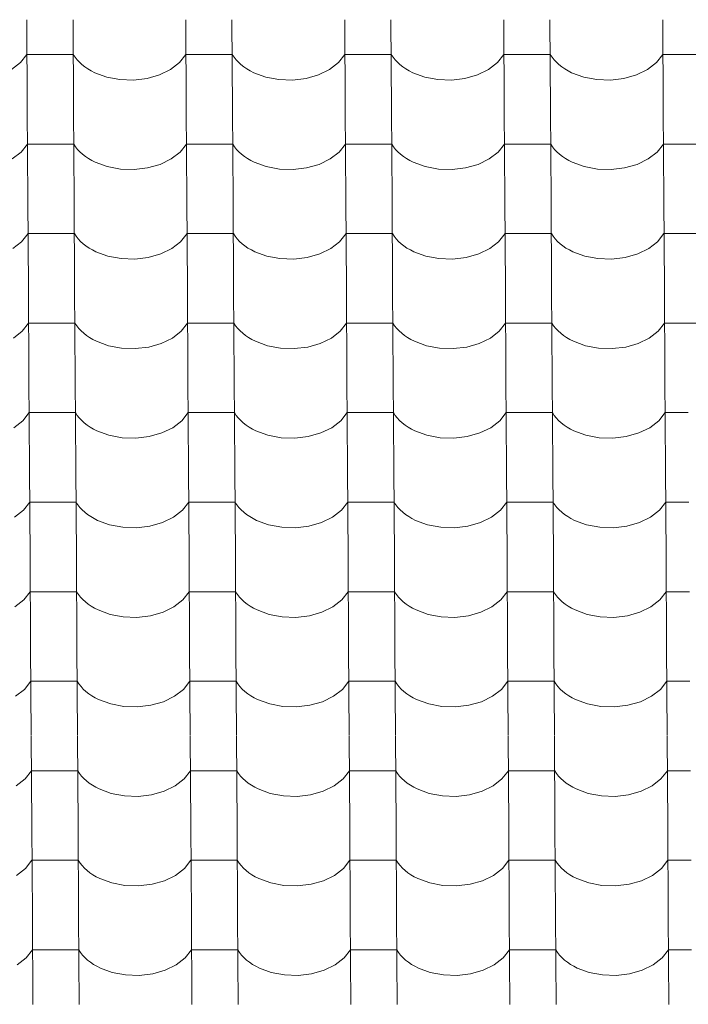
# Model space of a CAD drawing. Header units: millimetres. Extents: x -29001 to 109416, y -1251 to 13451.
# Tile 60 of 163: x -14565 to -13871, y 8009 to 9032. Entities that reach past the tile are written whole.
import ezdxf

# ---------------------------------------------------------------- set-up
doc = ezdxf.new("R2010")
doc.units = ezdxf.units.MM
doc.header["$MEASUREMENT"] = 0
doc.layers.add('POHLED JIŽNÍ_1_Konstrukce - nosné', color=7, linetype='Continuous')
doc.layers.add('POHLED JIŽNÍ_1_Nové_Výplně - Povrchové', color=7, linetype='Continuous')

# ---------------------------------------------------------------- blocks, each defined once
blk = doc.blocks.new('*X1', base_point=(-31394.7, -25864.9))
at = {"layer": 'POHLED JIŽNÍ_1_Nové_Výplně - Povrchové', "color": 21, "linetype": 'Continuous', "lineweight": 20, "true_color": 0xffaaaa}
for p, q in [((-14557.7, 9032.1), (-14557.2, 8939.4)), ((-14509.7, 9032.1), (-14509.1, 8939.4)), ((-14392.7, 9032.1), (-14392.2, 8939.4)), ((-14344.7, 9032.1), (-14344.1, 8939.4)), ((-14227.7, 9032.1), (-14227.2, 8939.4)), ((-14179.7, 9032.1), (-14179.1, 8939.4)), ((-14062.7, 9032.1), (-14062.2, 8939.4)), ((-14014.7, 9032.1), (-14014.1, 8939.4)), ((-13897.7, 9032.1), (-13897.2, 8939.4)), ((-14564.1, 8987.6), (-14557.5, 8995.9)), ((-14533.5, 8995.9), (-14557.5, 8995.9)), ((-14509.5, 8995.9), (-14533.5, 8995.9)), ((-14509.5, 8995.9), (-14507.6, 8993.2)), ((-14507.6, 8993.2), (-14505.5, 8990.5)), ((-14505.5, 8990.5), (-14503.1, 8987.9)), ((-14399.1, 8987.6), (-14392.5, 8995.9)), ((-14368.5, 8995.9), (-14392.5, 8995.9)), ((-14344.5, 8995.9), (-14368.5, 8995.9)), ((-14344.5, 8995.9), (-14342.6, 8993.2)), ((-14342.6, 8993.2), (-14340.5, 8990.5)), ((-14340.5, 8990.5), (-14338.1, 8987.9)), ((-14234.1, 8987.6), (-14227.5, 8995.9)), ((-14203.5, 8995.9), (-14227.5, 8995.9)), ((-14179.5, 8995.9), (-14203.5, 8995.9)), ((-14179.5, 8995.9), (-14177.6, 8993.2)), ((-14177.6, 8993.2), (-14175.5, 8990.5)), ((-14175.5, 8990.5), (-14173.1, 8987.9)), ((-14069.1, 8987.6), (-14062.5, 8995.9)), ((-14038.5, 8995.9), (-14062.5, 8995.9)), ((-14014.5, 8995.9), (-14038.5, 8995.9)), ((-14014.5, 8995.9), (-14012.6, 8993.2)), ((-14012.6, 8993.2), (-14010.5, 8990.5)), ((-14010.5, 8990.5), (-14008.1, 8987.9)), ((-13904.1, 8987.6), (-13897.5, 8995.9)), ((-13873.5, 8995.9), (-13897.5, 8995.9)), ((-13849.5, 8995.9), (-13873.5, 8995.9)), ((-14573.4, 8980.4), (-14564.1, 8987.6)), ((-14503.1, 8987.9), (-14500.4, 8985.4)), ((-14500.4, 8985.4), (-14497.4, 8983.1)), ((-14497.4, 8983.1), (-14494.2, 8980.9)), ((-14494.2, 8980.9), (-14490.8, 8978.9)), ((-14419.8, 8974.8), (-14408.4, 8980.4)), ((-14408.4, 8980.4), (-14399.1, 8987.6)), ((-14338.1, 8987.9), (-14335.4, 8985.4)), ((-14335.4, 8985.4), (-14332.4, 8983.1)), ((-14332.4, 8983.1), (-14329.2, 8980.9)), ((-14329.2, 8980.9), (-14325.8, 8978.9)), ((-14254.8, 8974.8), (-14243.4, 8980.4)), ((-14243.4, 8980.4), (-14234.1, 8987.6)), ((-14173.1, 8987.9), (-14170.4, 8985.4)), ((-14170.4, 8985.4), (-14167.4, 8983.1)), ((-14167.4, 8983.1), (-14164.2, 8980.9)), ((-14164.2, 8980.9), (-14160.8, 8978.9)), ((-14089.8, 8974.8), (-14078.4, 8980.4)), ((-14078.4, 8980.4), (-14069.1, 8987.6)), ((-14008.1, 8987.9), (-14005.4, 8985.4)), ((-14005.4, 8985.4), (-14002.4, 8983.1)), ((-14002.4, 8983.1), (-13999.2, 8980.9)), ((-13999.2, 8980.9), (-13995.8, 8978.9)), ((-13924.8, 8974.8), (-13913.4, 8980.4)), ((-13913.4, 8980.4), (-13904.1, 8987.6)), ((-14490.8, 8978.9), (-14487.2, 8977)), ((-14487.2, 8977), (-14474.7, 8972.5)), ((-14474.7, 8972.5), (-14461, 8969.9)), ((-14461, 8969.9), (-14446.8, 8969.4)), ((-14446.8, 8969.4), (-14432.9, 8971.1)), ((-14432.9, 8971.1), (-14419.8, 8974.8)), ((-14325.8, 8978.9), (-14322.2, 8977)), ((-14322.2, 8977), (-14309.7, 8972.5)), ((-14309.7, 8972.5), (-14296, 8969.9)), ((-14296, 8969.9), (-14281.8, 8969.4)), ((-14281.8, 8969.4), (-14267.9, 8971.1)), ((-14267.9, 8971.1), (-14254.8, 8974.8)), ((-14160.8, 8978.9), (-14157.2, 8977)), ((-14157.2, 8977), (-14144.7, 8972.5)), ((-14144.7, 8972.5), (-14131, 8969.9)), ((-14131, 8969.9), (-14116.8, 8969.4)), ((-14116.8, 8969.4), (-14102.9, 8971.1)), ((-14102.9, 8971.1), (-14089.8, 8974.8)), ((-13995.8, 8978.9), (-13992.2, 8977)), ((-13992.2, 8977), (-13979.7, 8972.5)), ((-13979.7, 8972.5), (-13966, 8969.9)), ((-13966, 8969.9), (-13951.8, 8969.4)), ((-13951.8, 8969.4), (-13937.9, 8971.1)), ((-13937.9, 8971.1), (-13924.8, 8974.8)), ((-14557.1, 8939.1), (-14556.6, 8846.4)), ((-14509.1, 8939.1), (-14508.5, 8846.4)), ((-14392.2, 8939.1), (-14391.6, 8846.4)), ((-14344.1, 8939.1), (-14343.5, 8846.4)), ((-14227.2, 8939.1), (-14226.6, 8846.4)), ((-14179.1, 8939.1), (-14178.5, 8846.4)), ((-14062.2, 8939.1), (-14061.6, 8846.4)), ((-14014.1, 8939.1), (-14013.5, 8846.4)), ((-13897.2, 8939.1), (-13896.6, 8846.4)), ((-14563.5, 8894.5), (-14556.9, 8902.9)), ((-14532.9, 8902.9), (-14556.9, 8902.9)), ((-14508.9, 8902.9), (-14532.9, 8902.9)), ((-14508.9, 8902.9), (-14507, 8900.1)), ((-14507, 8900.1), (-14504.9, 8897.4)), ((-14398.5, 8894.5), (-14391.9, 8902.9)), ((-14367.9, 8902.9), (-14391.9, 8902.9)), ((-14343.9, 8902.9), (-14367.9, 8902.9)), ((-14343.9, 8902.9), (-14342, 8900.1)), ((-14342, 8900.1), (-14339.9, 8897.4)), ((-14233.5, 8894.5), (-14226.9, 8902.9)), ((-14202.9, 8902.9), (-14226.9, 8902.9)), ((-14178.9, 8902.9), (-14202.9, 8902.9)), ((-14178.9, 8902.9), (-14177.1, 8900.1)), ((-14177.1, 8900.1), (-14174.9, 8897.4)), ((-14068.5, 8894.5), (-14061.9, 8902.9)), ((-14037.9, 8902.9), (-14061.9, 8902.9)), ((-14013.9, 8902.9), (-14037.9, 8902.9)), ((-14013.9, 8902.9), (-14012.1, 8900.1)), ((-14012.1, 8900.1), (-14009.9, 8897.4)), ((-13903.5, 8894.5), (-13896.9, 8902.9)), ((-13872.9, 8902.9), (-13896.9, 8902.9)), ((-13848.9, 8902.9), (-13872.9, 8902.9)), ((-14572.8, 8887.4), (-14563.5, 8894.5)), ((-14504.9, 8897.4), (-14502.5, 8894.9)), ((-14502.5, 8894.9), (-14499.8, 8892.4)), ((-14499.8, 8892.4), (-14496.8, 8890.1)), ((-14496.8, 8890.1), (-14493.6, 8887.9)), ((-14493.6, 8887.9), (-14490.2, 8885.9)), ((-14407.8, 8887.4), (-14398.5, 8894.5)), ((-14339.9, 8897.4), (-14337.5, 8894.9)), ((-14337.5, 8894.9), (-14334.8, 8892.4)), ((-14334.8, 8892.4), (-14331.8, 8890.1)), ((-14331.8, 8890.1), (-14328.6, 8887.9)), ((-14328.6, 8887.9), (-14325.2, 8885.9)), ((-14242.8, 8887.4), (-14233.5, 8894.5)), ((-14174.9, 8897.4), (-14172.5, 8894.9)), ((-14172.5, 8894.9), (-14169.8, 8892.4)), ((-14169.8, 8892.4), (-14166.8, 8890.1)), ((-14166.8, 8890.1), (-14163.6, 8887.9)), ((-14163.6, 8887.9), (-14160.2, 8885.9)), ((-14077.8, 8887.4), (-14068.5, 8894.5)), ((-14009.9, 8897.4), (-14007.5, 8894.9)), ((-14007.5, 8894.9), (-14004.8, 8892.4)), ((-14004.8, 8892.4), (-14001.8, 8890.1)), ((-14001.8, 8890.1), (-13998.6, 8887.9)), ((-13998.6, 8887.9), (-13995.2, 8885.9)), ((-13912.8, 8887.4), (-13903.5, 8894.5)), ((-14490.2, 8885.9), (-14486.6, 8884)), ((-14486.6, 8884), (-14474.1, 8879.5)), ((-14474.1, 8879.5), (-14460.4, 8876.9)), ((-14446.2, 8876.4), (-14432.3, 8878.1)), ((-14432.3, 8878.1), (-14419.2, 8881.8)), ((-14419.2, 8881.8), (-14407.8, 8887.4)), ((-14325.2, 8885.9), (-14321.6, 8884)), ((-14321.6, 8884), (-14309.1, 8879.5)), ((-14309.1, 8879.5), (-14295.4, 8876.9)), ((-14281.3, 8876.4), (-14267.3, 8878.1)), ((-14267.3, 8878.1), (-14254.2, 8881.8)), ((-14254.2, 8881.8), (-14242.8, 8887.4)), ((-14160.2, 8885.9), (-14156.6, 8884)), ((-14156.6, 8884), (-14144.1, 8879.5)), ((-14144.1, 8879.5), (-14130.4, 8876.9)), ((-14116.3, 8876.4), (-14102.3, 8878.1)), ((-14102.3, 8878.1), (-14089.3, 8881.8)), ((-14089.3, 8881.8), (-14077.8, 8887.4)), ((-13995.2, 8885.9), (-13991.6, 8884)), ((-13991.6, 8884), (-13979.1, 8879.5)), ((-13979.1, 8879.5), (-13965.4, 8876.9)), ((-13951.3, 8876.4), (-13937.3, 8878.1)), ((-13937.3, 8878.1), (-13924.3, 8881.8)), ((-13924.3, 8881.8), (-13912.8, 8887.4)), ((-14460.4, 8876.9), (-14446.2, 8876.4)), ((-14295.4, 8876.9), (-14281.3, 8876.4)), ((-14130.4, 8876.9), (-14116.3, 8876.4)), ((-13965.4, 8876.9), (-13951.3, 8876.4)), ((-14556.6, 8846.1), (-14556, 8753.4)), ((-14508.5, 8846.1), (-14508, 8753.4)), ((-14391.6, 8846.1), (-14391, 8753.4)), ((-14343.5, 8846.1), (-14343, 8753.4)), ((-14226.6, 8846.1), (-14226, 8753.4)), ((-14178.5, 8846.1), (-14178, 8753.4)), ((-14061.6, 8846.1), (-14061, 8753.4)), ((-14013.5, 8846.1), (-14013, 8753.4)), ((-13896.6, 8846.1), (-13896, 8753.4)), ((-14563, 8801.5), (-14556.3, 8809.9)), ((-14532.3, 8809.9), (-14556.3, 8809.9)), ((-14508.3, 8809.9), (-14532.3, 8809.9)), ((-14508.3, 8809.9), (-14506.5, 8807.1)), ((-14506.5, 8807.1), (-14504.3, 8804.4)), ((-14398, 8801.5), (-14391.3, 8809.9)), ((-14367.3, 8809.9), (-14391.3, 8809.9)), ((-14343.3, 8809.9), (-14367.3, 8809.9)), ((-14343.3, 8809.9), (-14341.5, 8807.1)), ((-14341.5, 8807.1), (-14339.3, 8804.4)), ((-14233, 8801.5), (-14226.3, 8809.9)), ((-14202.3, 8809.9), (-14226.3, 8809.9)), ((-14178.3, 8809.9), (-14202.3, 8809.9)), ((-14178.3, 8809.9), (-14176.5, 8807.1)), ((-14176.5, 8807.1), (-14174.3, 8804.4)), ((-14068, 8801.5), (-14061.3, 8809.9)), ((-14037.3, 8809.9), (-14061.3, 8809.9)), ((-14013.3, 8809.9), (-14037.3, 8809.9)), ((-14013.3, 8809.9), (-14011.5, 8807.1)), ((-14011.5, 8807.1), (-14009.3, 8804.4)), ((-13903, 8801.5), (-13896.4, 8809.9)), ((-13872.3, 8809.9), (-13896.4, 8809.9)), ((-13848.3, 8809.9), (-13872.3, 8809.9)), ((-14572.2, 8794.4), (-14563, 8801.5)), ((-14504.3, 8804.4), (-14501.9, 8801.8)), ((-14501.9, 8801.8), (-14499.2, 8799.4)), ((-14499.2, 8799.4), (-14496.3, 8797.1)), ((-14496.3, 8797.1), (-14493.1, 8794.9)), ((-14407.2, 8794.4), (-14398, 8801.5)), ((-14339.3, 8804.4), (-14336.9, 8801.8)), ((-14336.9, 8801.8), (-14334.2, 8799.4)), ((-14334.2, 8799.4), (-14331.3, 8797.1)), ((-14331.3, 8797.1), (-14328.1, 8794.9)), ((-14242.2, 8794.4), (-14233, 8801.5)), ((-14174.3, 8804.4), (-14171.9, 8801.8)), ((-14171.9, 8801.8), (-14169.2, 8799.4)), ((-14169.2, 8799.4), (-14166.3, 8797.1)), ((-14166.3, 8797.1), (-14163.1, 8794.9)), ((-14077.2, 8794.4), (-14068, 8801.5)), ((-14009.3, 8804.4), (-14006.9, 8801.8)), ((-14006.9, 8801.8), (-14004.2, 8799.4)), ((-14004.2, 8799.4), (-14001.3, 8797.1)), ((-14001.3, 8797.1), (-13998.1, 8794.9)), ((-13912.2, 8794.4), (-13903, 8801.5)), ((-14493.1, 8794.9), (-14489.6, 8792.9)), ((-14489.6, 8792.9), (-14486, 8791)), ((-14486, 8791), (-14473.5, 8786.4)), ((-14473.5, 8786.4), (-14459.8, 8783.9)), ((-14431.7, 8785.1), (-14418.7, 8788.8)), ((-14418.7, 8788.8), (-14407.2, 8794.4)), ((-14328.1, 8794.9), (-14324.6, 8792.9)), ((-14324.6, 8792.9), (-14321, 8791)), ((-14321, 8791), (-14308.5, 8786.4)), ((-14308.5, 8786.4), (-14294.9, 8783.9)), ((-14266.7, 8785.1), (-14253.7, 8788.8)), ((-14253.7, 8788.8), (-14242.2, 8794.4)), ((-14163.1, 8794.9), (-14159.6, 8792.9)), ((-14159.6, 8792.9), (-14156, 8791)), ((-14156, 8791), (-14143.5, 8786.4)), ((-14143.5, 8786.4), (-14129.9, 8783.9)), ((-14101.7, 8785.1), (-14088.7, 8788.8)), ((-14088.7, 8788.8), (-14077.2, 8794.4)), ((-13998.1, 8794.9), (-13994.6, 8792.9)), ((-13994.6, 8792.9), (-13991, 8791)), ((-13991, 8791), (-13978.5, 8786.4)), ((-13978.5, 8786.4), (-13964.9, 8783.9)), ((-13936.7, 8785.1), (-13923.7, 8788.8)), ((-13923.7, 8788.8), (-13912.2, 8794.4)), ((-14459.8, 8783.9), (-14445.7, 8783.4)), ((-14445.7, 8783.4), (-14431.7, 8785.1)), ((-14294.9, 8783.9), (-14280.7, 8783.4)), ((-14280.7, 8783.4), (-14266.7, 8785.1)), ((-14129.9, 8783.9), (-14115.7, 8783.4)), ((-14115.7, 8783.4), (-14101.7, 8785.1)), ((-13964.9, 8783.9), (-13950.7, 8783.4)), ((-13950.7, 8783.4), (-13936.7, 8785.1)), ((-14556, 8753.1), (-14555.4, 8660.4)), ((-14508, 8753.1), (-14507.4, 8660.4)), ((-14391, 8753.1), (-14390.4, 8660.4)), ((-14343, 8753.1), (-14342.4, 8660.4)), ((-14226, 8753.1), (-14225.4, 8660.4)), ((-14178, 8753.1), (-14177.4, 8660.4)), ((-14061, 8753.1), (-14060.4, 8660.4)), ((-14013, 8753.1), (-14012.4, 8660.4)), ((-13896, 8753.1), (-13895.4, 8660.4)), ((-14562.4, 8708.5), (-14555.8, 8716.9)), ((-14531.7, 8716.9), (-14555.8, 8716.9)), ((-14507.7, 8716.9), (-14531.7, 8716.9)), ((-14507.7, 8716.9), (-14505.9, 8714.1)), ((-14505.9, 8714.1), (-14503.7, 8711.4)), ((-14397.4, 8708.5), (-14390.8, 8716.9)), ((-14366.7, 8716.9), (-14390.8, 8716.9)), ((-14342.7, 8716.9), (-14366.7, 8716.9)), ((-14342.7, 8716.9), (-14340.9, 8714.1)), ((-14340.9, 8714.1), (-14338.7, 8711.4)), ((-14232.4, 8708.5), (-14225.8, 8716.9)), ((-14201.7, 8716.9), (-14225.8, 8716.9)), ((-14177.7, 8716.9), (-14201.7, 8716.9)), ((-14177.7, 8716.9), (-14175.9, 8714.1)), ((-14175.9, 8714.1), (-14173.8, 8711.4)), ((-14067.4, 8708.5), (-14060.8, 8716.9)), ((-14036.7, 8716.9), (-14060.8, 8716.9)), ((-14012.7, 8716.9), (-14036.7, 8716.9)), ((-14012.7, 8716.9), (-14010.9, 8714.1)), ((-14010.9, 8714.1), (-14008.8, 8711.4)), ((-13902.4, 8708.5), (-13895.8, 8716.9)), ((-13871.8, 8716.9), (-13895.8, 8716.9)), ((-13847.7, 8716.9), (-13871.8, 8716.9)), ((-14571.6, 8701.4), (-14562.4, 8708.5)), ((-14503.7, 8711.4), (-14501.3, 8708.8)), ((-14501.3, 8708.8), (-14498.6, 8706.4)), ((-14498.6, 8706.4), (-14495.7, 8704)), ((-14495.7, 8704), (-14492.5, 8701.9)), ((-14406.6, 8701.4), (-14397.4, 8708.5)), ((-14338.7, 8711.4), (-14336.3, 8708.8)), ((-14336.3, 8708.8), (-14333.6, 8706.4)), ((-14333.6, 8706.4), (-14330.7, 8704)), ((-14330.7, 8704), (-14327.5, 8701.9)), ((-14241.6, 8701.4), (-14232.4, 8708.5)), ((-14173.8, 8711.4), (-14171.3, 8708.8)), ((-14171.3, 8708.8), (-14168.6, 8706.4)), ((-14168.6, 8706.4), (-14165.7, 8704)), ((-14165.7, 8704), (-14162.5, 8701.9)), ((-14076.6, 8701.4), (-14067.4, 8708.5)), ((-14008.8, 8711.4), (-14006.3, 8708.8)), ((-14006.3, 8708.8), (-14003.6, 8706.4)), ((-14003.6, 8706.4), (-14000.7, 8704)), ((-14000.7, 8704), (-13997.5, 8701.9)), ((-13911.6, 8701.4), (-13902.4, 8708.5)), ((-14492.5, 8701.9), (-14489, 8699.9)), ((-14489, 8699.9), (-14485.4, 8698)), ((-14485.4, 8698), (-14472.9, 8693.4)), ((-14431.1, 8692), (-14418.1, 8695.8)), ((-14418.1, 8695.8), (-14406.6, 8701.4)), ((-14327.5, 8701.9), (-14324, 8699.9)), ((-14324, 8699.9), (-14320.4, 8698)), ((-14320.4, 8698), (-14307.9, 8693.4)), ((-14266.1, 8692), (-14253.1, 8695.8)), ((-14253.1, 8695.8), (-14241.6, 8701.4)), ((-14162.5, 8701.9), (-14159.1, 8699.9)), ((-14159.1, 8699.9), (-14155.4, 8698)), ((-14155.4, 8698), (-14142.9, 8693.4)), ((-14101.1, 8692), (-14088.1, 8695.8)), ((-14088.1, 8695.8), (-14076.6, 8701.4)), ((-13997.5, 8701.9), (-13994.1, 8699.9)), ((-13994.1, 8699.9), (-13990.4, 8698)), ((-13990.4, 8698), (-13977.9, 8693.4)), ((-13936.1, 8692), (-13923.1, 8695.8)), ((-13923.1, 8695.8), (-13911.6, 8701.4)), ((-14472.9, 8693.4), (-14459.3, 8690.8)), ((-14459.3, 8690.8), (-14445.1, 8690.4)), ((-14445.1, 8690.4), (-14431.1, 8692)), ((-14307.9, 8693.4), (-14294.3, 8690.8)), ((-14294.3, 8690.8), (-14280.1, 8690.4)), ((-14280.1, 8690.4), (-14266.1, 8692)), ((-14142.9, 8693.4), (-14129.3, 8690.8)), ((-14129.3, 8690.8), (-14115.1, 8690.4)), ((-14115.1, 8690.4), (-14101.1, 8692)), ((-13977.9, 8693.4), (-13964.3, 8690.8)), ((-13964.3, 8690.8), (-13950.1, 8690.4)), ((-13950.1, 8690.4), (-13936.1, 8692)), ((-14555.4, 8660.1), (-14554.8, 8567.4)), ((-14507.4, 8660.1), (-14506.8, 8567.4)), ((-14390.4, 8660.1), (-14389.8, 8567.4)), ((-14342.4, 8660.1), (-14341.8, 8567.4)), ((-14225.4, 8660.1), (-14224.8, 8567.4)), ((-14177.4, 8660.1), (-14176.8, 8567.4)), ((-14060.4, 8660.1), (-14059.8, 8567.4)), ((-14012.4, 8660.1), (-14011.8, 8567.4)), ((-13895.4, 8660.1), (-13894.8, 8567.4)), ((-14561.8, 8615.5), (-14555.2, 8623.9)), ((-14531.2, 8623.9), (-14555.2, 8623.9)), ((-14507.1, 8623.9), (-14531.2, 8623.9)), ((-14507.1, 8623.9), (-14505.3, 8621.1)), ((-14396.8, 8615.5), (-14390.2, 8623.9)), ((-14366.2, 8623.9), (-14390.2, 8623.9)), ((-14342.1, 8623.9), (-14366.2, 8623.9)), ((-14342.1, 8623.9), (-14340.3, 8621.1)), ((-14231.8, 8615.5), (-14225.2, 8623.9)), ((-14201.2, 8623.9), (-14225.2, 8623.9)), ((-14177.1, 8623.9), (-14201.2, 8623.9)), ((-14177.1, 8623.9), (-14175.3, 8621.1)), ((-14066.8, 8615.5), (-14060.2, 8623.9)), ((-14036.2, 8623.9), (-14060.2, 8623.9)), ((-14012.2, 8623.9), (-14036.2, 8623.9)), ((-14012.2, 8623.9), (-14010.3, 8621.1)), ((-13901.8, 8615.5), (-13895.2, 8623.9)), ((-13871.2, 8623.9), (-13895.2, 8623.9)), ((-14571.1, 8608.3), (-14561.8, 8615.5)), ((-14505.3, 8621.1), (-14503.2, 8618.4)), ((-14503.2, 8618.4), (-14500.7, 8615.8)), ((-14500.7, 8615.8), (-14498, 8613.4)), ((-14498, 8613.4), (-14495.1, 8611)), ((-14406.1, 8608.3), (-14396.8, 8615.5)), ((-14340.3, 8621.1), (-14338.2, 8618.4)), ((-14338.2, 8618.4), (-14335.7, 8615.8)), ((-14335.7, 8615.8), (-14333, 8613.4)), ((-14333, 8613.4), (-14330.1, 8611)), ((-14241.1, 8608.3), (-14231.8, 8615.5)), ((-14175.3, 8621.1), (-14173.2, 8618.4)), ((-14173.2, 8618.4), (-14170.7, 8615.8)), ((-14170.7, 8615.8), (-14168, 8613.4)), ((-14168, 8613.4), (-14165.1, 8611)), ((-14076.1, 8608.3), (-14066.8, 8615.5)), ((-14010.3, 8621.1), (-14008.2, 8618.4)), ((-14008.2, 8618.4), (-14005.7, 8615.8)), ((-14005.7, 8615.8), (-14003.1, 8613.4)), ((-14003.1, 8613.4), (-14000.1, 8611)), ((-13911.1, 8608.3), (-13901.8, 8615.5)), ((-14495.1, 8611), (-14491.9, 8608.9)), ((-14491.9, 8608.9), (-14488.5, 8606.8)), ((-14488.5, 8606.8), (-14484.8, 8605)), ((-14484.8, 8605), (-14472.4, 8600.4)), ((-14430.5, 8599), (-14417.5, 8602.8)), ((-14417.5, 8602.8), (-14406.1, 8608.3)), ((-14330.1, 8611), (-14326.9, 8608.9)), ((-14326.9, 8608.9), (-14323.5, 8606.8)), ((-14323.5, 8606.8), (-14319.8, 8605)), ((-14319.8, 8605), (-14307.4, 8600.4)), ((-14265.5, 8599), (-14252.5, 8602.8)), ((-14252.5, 8602.8), (-14241.1, 8608.3)), ((-14165.1, 8611), (-14161.9, 8608.9)), ((-14161.9, 8608.9), (-14158.5, 8606.8)), ((-14158.5, 8606.8), (-14154.8, 8605)), ((-14154.8, 8605), (-14142.4, 8600.4)), ((-14100.5, 8599), (-14087.5, 8602.8)), ((-14087.5, 8602.8), (-14076.1, 8608.3)), ((-14000.1, 8611), (-13996.9, 8608.9)), ((-13996.9, 8608.9), (-13993.5, 8606.8)), ((-13993.5, 8606.8), (-13989.8, 8605)), ((-13989.8, 8605), (-13977.4, 8600.4)), ((-13935.5, 8599), (-13922.5, 8602.8)), ((-13922.5, 8602.8), (-13911.1, 8608.3)), ((-14472.4, 8600.4), (-14458.7, 8597.8)), ((-14458.7, 8597.8), (-14444.5, 8597.4)), ((-14444.5, 8597.4), (-14430.5, 8599)), ((-14307.4, 8600.4), (-14293.7, 8597.8)), ((-14293.7, 8597.8), (-14279.5, 8597.4)), ((-14279.5, 8597.4), (-14265.5, 8599)), ((-14142.4, 8600.4), (-14128.7, 8597.8)), ((-14128.7, 8597.8), (-14114.5, 8597.4)), ((-14114.5, 8597.4), (-14100.5, 8599)), ((-13977.4, 8600.4), (-13963.7, 8597.8)), ((-13963.7, 8597.8), (-13949.5, 8597.4)), ((-13949.5, 8597.4), (-13935.5, 8599)), ((-14554.8, 8567.1), (-14554.2, 8474.4)), ((-14506.8, 8567.1), (-14506.2, 8474.4)), ((-14389.8, 8567.1), (-14389.2, 8474.4)), ((-14341.8, 8567.1), (-14341.2, 8474.4)), ((-14224.8, 8567.1), (-14224.2, 8474.4)), ((-14176.8, 8567.1), (-14176.2, 8474.4)), ((-14059.8, 8567.1), (-14059.3, 8474.4)), ((-14011.8, 8567.1), (-14011.2, 8474.4)), ((-13894.8, 8567.1), (-13894.3, 8474.4)), ((-14561.2, 8522.5), (-14554.6, 8530.9)), ((-14530.6, 8530.9), (-14554.6, 8530.9)), ((-14506.6, 8530.9), (-14530.6, 8530.9)), ((-14506.6, 8530.9), (-14504.7, 8528.1)), ((-14396.2, 8522.5), (-14389.6, 8530.9)), ((-14365.6, 8530.9), (-14389.6, 8530.9)), ((-14341.6, 8530.9), (-14365.6, 8530.9)), ((-14341.6, 8530.9), (-14339.7, 8528.1)), ((-14231.2, 8522.5), (-14224.6, 8530.9)), ((-14200.6, 8530.9), (-14224.6, 8530.9)), ((-14176.6, 8530.9), (-14200.6, 8530.9)), ((-14176.6, 8530.9), (-14174.7, 8528.1)), ((-14066.2, 8522.5), (-14059.6, 8530.9)), ((-14035.6, 8530.9), (-14059.6, 8530.9)), ((-14011.6, 8530.9), (-14035.6, 8530.9)), ((-14011.6, 8530.9), (-14009.7, 8528.1)), ((-13901.2, 8522.5), (-13894.6, 8530.9)), ((-13870.6, 8530.9), (-13894.6, 8530.9)), ((-14570.5, 8515.3), (-14561.2, 8522.5)), ((-14504.7, 8528.1), (-14502.6, 8525.4)), ((-14502.6, 8525.4), (-14500.2, 8522.8)), ((-14500.2, 8522.8), (-14497.5, 8520.4)), ((-14497.5, 8520.4), (-14494.5, 8518)), ((-14405.5, 8515.3), (-14396.2, 8522.5)), ((-14339.7, 8528.1), (-14337.6, 8525.4)), ((-14337.6, 8525.4), (-14335.2, 8522.8)), ((-14335.2, 8522.8), (-14332.5, 8520.4)), ((-14332.5, 8520.4), (-14329.5, 8518)), ((-14240.5, 8515.3), (-14231.2, 8522.5)), ((-14174.7, 8528.1), (-14172.6, 8525.4)), ((-14172.6, 8525.4), (-14170.2, 8522.8)), ((-14170.2, 8522.8), (-14167.5, 8520.4)), ((-14167.5, 8520.4), (-14164.5, 8518)), ((-14075.5, 8515.3), (-14066.2, 8522.5)), ((-14009.7, 8528.1), (-14007.6, 8525.4)), ((-14007.6, 8525.4), (-14005.2, 8522.8)), ((-14005.2, 8522.8), (-14002.5, 8520.4)), ((-14002.5, 8520.4), (-13999.5, 8518)), ((-13910.5, 8515.3), (-13901.2, 8522.5)), ((-14494.5, 8518), (-14491.3, 8515.9)), ((-14491.3, 8515.9), (-14487.9, 8513.8)), ((-14487.9, 8513.8), (-14484.3, 8512)), ((-14484.3, 8512), (-14471.8, 8507.4)), ((-14430, 8506), (-14416.9, 8509.7)), ((-14416.9, 8509.7), (-14405.5, 8515.3)), ((-14329.5, 8518), (-14326.3, 8515.9)), ((-14326.3, 8515.9), (-14322.9, 8513.8)), ((-14322.9, 8513.8), (-14319.3, 8512)), ((-14319.3, 8512), (-14306.8, 8507.4)), ((-14265, 8506), (-14251.9, 8509.7)), ((-14251.9, 8509.7), (-14240.5, 8515.3)), ((-14164.5, 8518), (-14161.3, 8515.9)), ((-14161.3, 8515.9), (-14157.9, 8513.8)), ((-14157.9, 8513.8), (-14154.3, 8512)), ((-14154.3, 8512), (-14141.8, 8507.4)), ((-14100, 8506), (-14086.9, 8509.7)), ((-14086.9, 8509.7), (-14075.5, 8515.3)), ((-13999.5, 8518), (-13996.3, 8515.9)), ((-13996.3, 8515.9), (-13992.9, 8513.8)), ((-13992.9, 8513.8), (-13989.3, 8512)), ((-13989.3, 8512), (-13976.8, 8507.4)), ((-13935, 8506), (-13921.9, 8509.7)), ((-13921.9, 8509.7), (-13910.5, 8515.3)), ((-14471.8, 8507.4), (-14458.1, 8504.8)), ((-14458.1, 8504.8), (-14443.9, 8504.4)), ((-14443.9, 8504.4), (-14430, 8506)), ((-14306.8, 8507.4), (-14293.1, 8504.8)), ((-14293.1, 8504.8), (-14278.9, 8504.4)), ((-14278.9, 8504.4), (-14265, 8506)), ((-14141.8, 8507.4), (-14128.1, 8504.8)), ((-14128.1, 8504.8), (-14113.9, 8504.4)), ((-14113.9, 8504.4), (-14100, 8506)), ((-13976.8, 8507.4), (-13963.1, 8504.8)), ((-13963.1, 8504.8), (-13948.9, 8504.4)), ((-13948.9, 8504.4), (-13935, 8506)), ((-14554.2, 8474), (-14553.7, 8381.4)), ((-14506.2, 8474), (-14505.6, 8381.4)), ((-14389.2, 8474), (-14388.7, 8381.4)), ((-14341.2, 8474), (-14340.6, 8381.4)), ((-14224.2, 8474), (-14223.7, 8381.4)), ((-14176.2, 8474), (-14175.6, 8381.4)), ((-14059.2, 8474), (-14058.7, 8381.4)), ((-14011.2, 8474), (-14010.6, 8381.4)), ((-13894.3, 8474), (-13893.7, 8381.4)), ((-14560.6, 8429.5), (-14554, 8437.9)), ((-14530, 8437.9), (-14554, 8437.9)), ((-14506, 8437.9), (-14530, 8437.9)), ((-14506, 8437.9), (-14504.1, 8435.1)), ((-14395.6, 8429.5), (-14389, 8437.9)), ((-14365, 8437.9), (-14389, 8437.9)), ((-14341, 8437.9), (-14365, 8437.9)), ((-14341, 8437.9), (-14339.1, 8435.1)), ((-14230.6, 8429.5), (-14224, 8437.9)), ((-14200, 8437.9), (-14224, 8437.9)), ((-14176, 8437.9), (-14200, 8437.9)), ((-14176, 8437.9), (-14174.1, 8435.1)), ((-14065.6, 8429.5), (-14059, 8437.9)), ((-14035, 8437.9), (-14059, 8437.9)), ((-14011, 8437.9), (-14035, 8437.9)), ((-14011, 8437.9), (-14009.1, 8435.1)), ((-13900.6, 8429.5), (-13894, 8437.9)), ((-13870, 8437.9), (-13894, 8437.9)), ((-14569.9, 8422.3), (-14560.6, 8429.5)), ((-14504.1, 8435.1), (-14502, 8432.4)), ((-14502, 8432.4), (-14499.6, 8429.8)), ((-14499.6, 8429.8), (-14496.9, 8427.3)), ((-14404.9, 8422.3), (-14395.6, 8429.5)), ((-14339.1, 8435.1), (-14337, 8432.4)), ((-14337, 8432.4), (-14334.6, 8429.8)), ((-14334.6, 8429.8), (-14331.9, 8427.3)), ((-14239.9, 8422.3), (-14230.6, 8429.5)), ((-14174.1, 8435.1), (-14172, 8432.4)), ((-14172, 8432.4), (-14169.6, 8429.8)), ((-14169.6, 8429.8), (-14166.9, 8427.3)), ((-14074.9, 8422.3), (-14065.6, 8429.5)), ((-14009.1, 8435.1), (-14007, 8432.4)), ((-14007, 8432.4), (-14004.6, 8429.8)), ((-14004.6, 8429.8), (-14001.9, 8427.3)), ((-13909.9, 8422.3), (-13900.6, 8429.5)), ((-14496.9, 8427.3), (-14493.9, 8425)), ((-14493.9, 8425), (-14490.7, 8422.8)), ((-14490.7, 8422.8), (-14487.3, 8420.8)), ((-14487.3, 8420.8), (-14483.7, 8419)), ((-14483.7, 8419), (-14471.2, 8414.4)), ((-14416.3, 8416.7), (-14404.9, 8422.3)), ((-14331.9, 8427.3), (-14328.9, 8425)), ((-14328.9, 8425), (-14325.7, 8422.8)), ((-14325.7, 8422.8), (-14322.3, 8420.8)), ((-14322.3, 8420.8), (-14318.7, 8419)), ((-14318.7, 8419), (-14306.2, 8414.4)), ((-14251.3, 8416.7), (-14239.9, 8422.3)), ((-14166.9, 8427.3), (-14163.9, 8425)), ((-14163.9, 8425), (-14160.7, 8422.8)), ((-14160.7, 8422.8), (-14157.3, 8420.8)), ((-14157.3, 8420.8), (-14153.7, 8419)), ((-14153.7, 8419), (-14141.2, 8414.4)), ((-14086.3, 8416.7), (-14074.9, 8422.3)), ((-14001.9, 8427.3), (-13998.9, 8425)), ((-13998.9, 8425), (-13995.7, 8422.8)), ((-13995.7, 8422.8), (-13992.3, 8420.8)), ((-13992.3, 8420.8), (-13988.7, 8419)), ((-13988.7, 8419), (-13976.2, 8414.4)), ((-13921.3, 8416.7), (-13909.9, 8422.3)), ((-14471.2, 8414.4), (-14457.5, 8411.8)), ((-14457.5, 8411.8), (-14443.3, 8411.3)), ((-14443.3, 8411.3), (-14429.4, 8413)), ((-14429.4, 8413), (-14416.3, 8416.7)), ((-14306.2, 8414.4), (-14292.5, 8411.8)), ((-14292.5, 8411.8), (-14278.3, 8411.3)), ((-14278.3, 8411.3), (-14264.4, 8413)), ((-14264.4, 8413), (-14251.3, 8416.7)), ((-14141.2, 8414.4), (-14127.5, 8411.8)), ((-14127.5, 8411.8), (-14113.3, 8411.3)), ((-14113.3, 8411.3), (-14099.4, 8413)), ((-14099.4, 8413), (-14086.3, 8416.7)), ((-13976.2, 8414.4), (-13962.5, 8411.8)), ((-13962.5, 8411.8), (-13948.3, 8411.3)), ((-13948.3, 8411.3), (-13934.4, 8413)), ((-13934.4, 8413), (-13921.3, 8416.7)), ((-14553.7, 8381), (-14553.1, 8288.4)), ((-14505.6, 8381), (-14505, 8288.4)), ((-14388.7, 8381), (-14388.1, 8288.4)), ((-14340.6, 8381), (-14340, 8288.4)), ((-14223.7, 8381), (-14223.1, 8288.4)), ((-14175.6, 8381), (-14175.1, 8288.4)), ((-14058.7, 8381), (-14058.1, 8288.4)), ((-14010.6, 8381), (-14010.1, 8288.4)), ((-13893.7, 8381), (-13893.1, 8288.4)), ((-14569.3, 8329.3), (-14560, 8336.5)), ((-14560, 8336.5), (-14553.4, 8344.9)), ((-14529.4, 8344.9), (-14553.4, 8344.9)), ((-14505.4, 8344.9), (-14529.4, 8344.9)), ((-14505.4, 8344.9), (-14503.6, 8342.1)), ((-14503.6, 8342.1), (-14501.4, 8339.4)), ((-14501.4, 8339.4), (-14499, 8336.8)), ((-14499, 8336.8), (-14496.3, 8334.3)), ((-14404.3, 8329.3), (-14395.1, 8336.5)), ((-14395.1, 8336.5), (-14388.4, 8344.9)), ((-14364.4, 8344.9), (-14388.4, 8344.9)), ((-14340.4, 8344.9), (-14364.4, 8344.9)), ((-14340.4, 8344.9), (-14338.6, 8342.1)), ((-14338.6, 8342.1), (-14336.4, 8339.4)), ((-14336.4, 8339.4), (-14334, 8336.8)), ((-14334, 8336.8), (-14331.3, 8334.3)), ((-14239.3, 8329.3), (-14230.1, 8336.5)), ((-14230.1, 8336.5), (-14223.4, 8344.9)), ((-14199.4, 8344.9), (-14223.4, 8344.9)), ((-14175.4, 8344.9), (-14199.4, 8344.9)), ((-14175.4, 8344.9), (-14173.6, 8342.1)), ((-14173.6, 8342.1), (-14171.4, 8339.4)), ((-14171.4, 8339.4), (-14169, 8336.8)), ((-14169, 8336.8), (-14166.3, 8334.3)), ((-14074.3, 8329.3), (-14065.1, 8336.5)), ((-14065.1, 8336.5), (-14058.4, 8344.9)), ((-14034.4, 8344.9), (-14058.4, 8344.9)), ((-14010.4, 8344.9), (-14034.4, 8344.9)), ((-14010.4, 8344.9), (-14008.6, 8342.1)), ((-14008.6, 8342.1), (-14006.4, 8339.4)), ((-14006.4, 8339.4), (-14004, 8336.8)), ((-14004, 8336.8), (-14001.3, 8334.3)), ((-13909.3, 8329.3), (-13900.1, 8336.5)), ((-13900.1, 8336.5), (-13893.4, 8344.9)), ((-13869.4, 8344.9), (-13893.4, 8344.9)), ((-14496.3, 8334.3), (-14493.3, 8332)), ((-14493.3, 8332), (-14490.1, 8329.8)), ((-14490.1, 8329.8), (-14486.7, 8327.8)), ((-14486.7, 8327.8), (-14483.1, 8326)), ((-14483.1, 8326), (-14470.6, 8321.4)), ((-14415.8, 8323.7), (-14404.3, 8329.3)), ((-14331.3, 8334.3), (-14328.3, 8332)), ((-14328.3, 8332), (-14325.1, 8329.8)), ((-14325.1, 8329.8), (-14321.7, 8327.8)), ((-14321.7, 8327.8), (-14318.1, 8326)), ((-14318.1, 8326), (-14305.6, 8321.4)), ((-14250.8, 8323.7), (-14239.3, 8329.3)), ((-14166.3, 8334.3), (-14163.3, 8332)), ((-14163.3, 8332), (-14160.2, 8329.8)), ((-14160.2, 8329.8), (-14156.7, 8327.8)), ((-14156.7, 8327.8), (-14153.1, 8326)), ((-14153.1, 8326), (-14140.6, 8321.4)), ((-14085.8, 8323.7), (-14074.3, 8329.3)), ((-14001.3, 8334.3), (-13998.4, 8332)), ((-13998.4, 8332), (-13995.2, 8329.8)), ((-13995.2, 8329.8), (-13991.7, 8327.8)), ((-13991.7, 8327.8), (-13988.1, 8326)), ((-13988.1, 8326), (-13975.6, 8321.4)), ((-13920.8, 8323.7), (-13909.3, 8329.3)), ((-14470.6, 8321.4), (-14456.9, 8318.8)), ((-14456.9, 8318.8), (-14442.8, 8318.3)), ((-14442.8, 8318.3), (-14428.8, 8320)), ((-14428.8, 8320), (-14415.8, 8323.7)), ((-14305.6, 8321.4), (-14291.9, 8318.8)), ((-14291.9, 8318.8), (-14277.8, 8318.3)), ((-14277.8, 8318.3), (-14263.8, 8320)), ((-14263.8, 8320), (-14250.8, 8323.7)), ((-14140.6, 8321.4), (-14126.9, 8318.8)), ((-14126.9, 8318.8), (-14112.8, 8318.3)), ((-14112.8, 8318.3), (-14098.8, 8320)), ((-14098.8, 8320), (-14085.8, 8323.7)), ((-13975.6, 8321.4), (-13961.9, 8318.8)), ((-13961.9, 8318.8), (-13947.8, 8318.3)), ((-13947.8, 8318.3), (-13933.8, 8320)), ((-13933.8, 8320), (-13920.8, 8323.7)), ((-14553.1, 8288), (-14552.5, 8195.4)), ((-14505, 8288), (-14504.5, 8195.4)), ((-14388.1, 8288), (-14387.5, 8195.4)), ((-14340, 8288), (-14339.5, 8195.4)), ((-14223.1, 8288), (-14222.5, 8195.4)), ((-14175, 8288), (-14174.5, 8195.4)), ((-14058.1, 8288), (-14057.5, 8195.4)), ((-14010.1, 8288), (-14009.5, 8195.4)), ((-13893.1, 8288), (-13892.5, 8195.4)), ((-14559.5, 8243.5), (-14552.9, 8251.9)), ((-14528.8, 8251.9), (-14552.9, 8251.9)), ((-14504.8, 8251.9), (-14528.8, 8251.9)), ((-14504.8, 8251.9), (-14503, 8249.1)), ((-14503, 8249.1), (-14500.8, 8246.4)), ((-14500.8, 8246.4), (-14498.4, 8243.8)), ((-14498.4, 8243.8), (-14495.7, 8241.3)), ((-14394.5, 8243.5), (-14387.9, 8251.9)), ((-14363.8, 8251.9), (-14387.9, 8251.9)), ((-14339.8, 8251.9), (-14363.8, 8251.9)), ((-14339.8, 8251.9), (-14338, 8249.1)), ((-14338, 8249.1), (-14335.8, 8246.4)), ((-14335.8, 8246.4), (-14333.4, 8243.8)), ((-14333.4, 8243.8), (-14330.7, 8241.3)), ((-14229.5, 8243.5), (-14222.9, 8251.9)), ((-14198.8, 8251.9), (-14222.9, 8251.9)), ((-14174.8, 8251.9), (-14198.8, 8251.9)), ((-14174.8, 8251.9), (-14173, 8249.1)), ((-14173, 8249.1), (-14170.8, 8246.4)), ((-14170.8, 8246.4), (-14168.4, 8243.8)), ((-14168.4, 8243.8), (-14165.7, 8241.3)), ((-14064.5, 8243.5), (-14057.9, 8251.9)), ((-14033.8, 8251.9), (-14057.9, 8251.9)), ((-14009.8, 8251.9), (-14033.8, 8251.9)), ((-14009.8, 8251.9), (-14008, 8249.1)), ((-14008, 8249.1), (-14005.8, 8246.4)), ((-14005.8, 8246.4), (-14003.4, 8243.8)), ((-14003.4, 8243.8), (-14000.7, 8241.3)), ((-13899.5, 8243.5), (-13892.9, 8251.9)), ((-13868.8, 8251.9), (-13892.9, 8251.9)), ((-14568.7, 8236.3), (-14559.5, 8243.5)), ((-14495.7, 8241.3), (-14492.8, 8239)), ((-14492.8, 8239), (-14489.6, 8236.8)), ((-14489.6, 8236.8), (-14486.1, 8234.8)), ((-14486.1, 8234.8), (-14482.5, 8233)), ((-14415.2, 8230.7), (-14403.7, 8236.3)), ((-14403.7, 8236.3), (-14394.5, 8243.5)), ((-14330.7, 8241.3), (-14327.8, 8239)), ((-14327.8, 8239), (-14324.6, 8236.8)), ((-14324.6, 8236.8), (-14321.1, 8234.8)), ((-14321.1, 8234.8), (-14317.5, 8233)), ((-14250.2, 8230.7), (-14238.7, 8236.3)), ((-14238.7, 8236.3), (-14229.5, 8243.5)), ((-14165.7, 8241.3), (-14162.8, 8239)), ((-14162.8, 8239), (-14159.6, 8236.8)), ((-14159.6, 8236.8), (-14156.1, 8234.8)), ((-14156.1, 8234.8), (-14152.5, 8233)), ((-14085.2, 8230.7), (-14073.7, 8236.3)), ((-14073.7, 8236.3), (-14064.5, 8243.5)), ((-14000.7, 8241.3), (-13997.8, 8239)), ((-13997.8, 8239), (-13994.6, 8236.8)), ((-13994.6, 8236.8), (-13991.1, 8234.8)), ((-13991.1, 8234.8), (-13987.5, 8233)), ((-13920.2, 8230.7), (-13908.7, 8236.3)), ((-13908.7, 8236.3), (-13899.5, 8243.5)), ((-14482.5, 8233), (-14470, 8228.4)), ((-14470, 8228.4), (-14456.4, 8225.8)), ((-14456.4, 8225.8), (-14442.2, 8225.3)), ((-14442.2, 8225.3), (-14428.2, 8227)), ((-14428.2, 8227), (-14415.2, 8230.7)), ((-14317.5, 8233), (-14305, 8228.4)), ((-14305, 8228.4), (-14291.4, 8225.8)), ((-14291.4, 8225.8), (-14277.2, 8225.3)), ((-14277.2, 8225.3), (-14263.2, 8227)), ((-14263.2, 8227), (-14250.2, 8230.7)), ((-14152.5, 8233), (-14140, 8228.4)), ((-14140, 8228.4), (-14126.4, 8225.8)), ((-14126.4, 8225.8), (-14112.2, 8225.3)), ((-14112.2, 8225.3), (-14098.2, 8227)), ((-14098.2, 8227), (-14085.2, 8230.7)), ((-13987.5, 8233), (-13975, 8228.4)), ((-13975, 8228.4), (-13961.4, 8225.8)), ((-13961.4, 8225.8), (-13947.2, 8225.3)), ((-13947.2, 8225.3), (-13933.2, 8227)), ((-13933.2, 8227), (-13920.2, 8230.7)), ((-14552.5, 8195), (-14551.9, 8102.3)), ((-14504.5, 8195), (-14503.9, 8102.3)), ((-14387.5, 8195), (-14386.9, 8102.3)), ((-14339.5, 8195), (-14338.9, 8102.3)), ((-14222.5, 8195), (-14221.9, 8102.3)), ((-14174.5, 8195), (-14173.9, 8102.3)), ((-14057.5, 8195), (-14056.9, 8102.3)), ((-14009.5, 8195), (-14008.9, 8102.3)), ((-13892.5, 8195), (-13891.9, 8102.3)), ((-14558.9, 8150.5), (-14552.3, 8158.9)), ((-14528.3, 8158.9), (-14552.3, 8158.9)), ((-14504.2, 8158.9), (-14528.3, 8158.9)), ((-14504.2, 8158.9), (-14502.4, 8156.1)), ((-14502.4, 8156.1), (-14500.3, 8153.4)), ((-14500.3, 8153.4), (-14497.8, 8150.8)), ((-14393.9, 8150.5), (-14387.3, 8158.9)), ((-14363.3, 8158.9), (-14387.3, 8158.9)), ((-14339.2, 8158.9), (-14363.3, 8158.9)), ((-14339.2, 8158.9), (-14337.4, 8156.1)), ((-14337.4, 8156.1), (-14335.3, 8153.4)), ((-14335.3, 8153.4), (-14332.8, 8150.8)), ((-14228.9, 8150.5), (-14222.3, 8158.9)), ((-14198.3, 8158.9), (-14222.3, 8158.9)), ((-14174.2, 8158.9), (-14198.3, 8158.9)), ((-14174.2, 8158.9), (-14172.4, 8156.1)), ((-14172.4, 8156.1), (-14170.3, 8153.4)), ((-14170.3, 8153.4), (-14167.8, 8150.8)), ((-14063.9, 8150.5), (-14057.3, 8158.9)), ((-14033.3, 8158.9), (-14057.3, 8158.9)), ((-14009.2, 8158.9), (-14033.3, 8158.9)), ((-14009.2, 8158.9), (-14007.4, 8156.1)), ((-14007.4, 8156.1), (-14005.3, 8153.4)), ((-14005.3, 8153.4), (-14002.8, 8150.8)), ((-13898.9, 8150.5), (-13892.3, 8158.9)), ((-13868.3, 8158.9), (-13892.3, 8158.9)), ((-14568.2, 8143.3), (-14558.9, 8150.5)), ((-14497.8, 8150.8), (-14495.1, 8148.3)), ((-14495.1, 8148.3), (-14492.2, 8146)), ((-14492.2, 8146), (-14489, 8143.8)), ((-14489, 8143.8), (-14485.6, 8141.8)), ((-14485.6, 8141.8), (-14481.9, 8139.9)), ((-14414.6, 8137.7), (-14403.2, 8143.3)), ((-14403.2, 8143.3), (-14393.9, 8150.5)), ((-14332.8, 8150.8), (-14330.1, 8148.3)), ((-14330.1, 8148.3), (-14327.2, 8146)), ((-14327.2, 8146), (-14324, 8143.8)), ((-14324, 8143.8), (-14320.6, 8141.8)), ((-14320.6, 8141.8), (-14316.9, 8139.9)), ((-14249.6, 8137.7), (-14238.2, 8143.3)), ((-14238.2, 8143.3), (-14228.9, 8150.5)), ((-14167.8, 8150.8), (-14165.1, 8148.3)), ((-14165.1, 8148.3), (-14162.2, 8146)), ((-14162.2, 8146), (-14159, 8143.8)), ((-14159, 8143.8), (-14155.6, 8141.8)), ((-14155.6, 8141.8), (-14151.9, 8139.9)), ((-14084.6, 8137.7), (-14073.2, 8143.3)), ((-14073.2, 8143.3), (-14063.9, 8150.5)), ((-14002.8, 8150.8), (-14000.1, 8148.3)), ((-14000.1, 8148.3), (-13997.2, 8146)), ((-13997.2, 8146), (-13994, 8143.8)), ((-13994, 8143.8), (-13990.6, 8141.8)), ((-13990.6, 8141.8), (-13986.9, 8139.9)), ((-13919.6, 8137.7), (-13908.2, 8143.3)), ((-13908.2, 8143.3), (-13898.9, 8150.5)), ((-14481.9, 8139.9), (-14469.5, 8135.4)), ((-14469.5, 8135.4), (-14455.8, 8132.8)), ((-14455.8, 8132.8), (-14441.6, 8132.3)), ((-14441.6, 8132.3), (-14427.6, 8134)), ((-14427.6, 8134), (-14414.6, 8137.7)), ((-14316.9, 8139.9), (-14304.5, 8135.4)), ((-14304.5, 8135.4), (-14290.8, 8132.8)), ((-14290.8, 8132.8), (-14276.6, 8132.3)), ((-14276.6, 8132.3), (-14262.6, 8134)), ((-14262.6, 8134), (-14249.6, 8137.7)), ((-14151.9, 8139.9), (-14139.5, 8135.4)), ((-14139.5, 8135.4), (-14125.8, 8132.8)), ((-14125.8, 8132.8), (-14111.6, 8132.3)), ((-14111.6, 8132.3), (-14097.6, 8134)), ((-14097.6, 8134), (-14084.6, 8137.7)), ((-13986.9, 8139.9), (-13974.5, 8135.4)), ((-13974.5, 8135.4), (-13960.8, 8132.8)), ((-13960.8, 8132.8), (-13946.6, 8132.3)), ((-13946.6, 8132.3), (-13932.6, 8134)), ((-13932.6, 8134), (-13919.6, 8137.7)), ((-14551.9, 8102), (-14551.3, 8009.3)), ((-14503.9, 8102), (-14503.3, 8009.3)), ((-14386.9, 8102), (-14386.3, 8009.3)), ((-14338.9, 8102), (-14338.3, 8009.3)), ((-14221.9, 8102), (-14221.3, 8009.3)), ((-14173.9, 8102), (-14173.3, 8009.3)), ((-14056.9, 8102), (-14056.3, 8009.3)), ((-14008.9, 8102), (-14008.3, 8009.3)), ((-13891.9, 8102), (-13891.3, 8009.3)), ((-14558.3, 8057.5), (-14551.7, 8065.9)), ((-14527.7, 8065.9), (-14551.7, 8065.9)), ((-14503.7, 8065.9), (-14527.7, 8065.9)), ((-14503.7, 8065.9), (-14501.8, 8063.1)), ((-14501.8, 8063.1), (-14499.7, 8060.4)), ((-14499.7, 8060.4), (-14497.3, 8057.8)), ((-14393.3, 8057.5), (-14386.7, 8065.9)), ((-14362.7, 8065.9), (-14386.7, 8065.9)), ((-14338.7, 8065.9), (-14362.7, 8065.9)), ((-14338.7, 8065.9), (-14336.8, 8063.1)), ((-14336.8, 8063.1), (-14334.7, 8060.4)), ((-14334.7, 8060.4), (-14332.3, 8057.8)), ((-14228.3, 8057.5), (-14221.7, 8065.9)), ((-14197.7, 8065.9), (-14221.7, 8065.9)), ((-14173.7, 8065.9), (-14197.7, 8065.9)), ((-14173.7, 8065.9), (-14171.8, 8063.1)), ((-14171.8, 8063.1), (-14169.7, 8060.4)), ((-14169.7, 8060.4), (-14167.3, 8057.8)), ((-14063.3, 8057.5), (-14056.7, 8065.9)), ((-14032.7, 8065.9), (-14056.7, 8065.9)), ((-14008.7, 8065.9), (-14032.7, 8065.9)), ((-14008.7, 8065.9), (-14006.8, 8063.1)), ((-14006.8, 8063.1), (-14004.7, 8060.4)), ((-14004.7, 8060.4), (-14002.3, 8057.8)), ((-13898.3, 8057.5), (-13891.7, 8065.9)), ((-13867.7, 8065.9), (-13891.7, 8065.9)), ((-14567.6, 8050.3), (-14558.3, 8057.5)), ((-14497.3, 8057.8), (-14494.6, 8055.3)), ((-14494.6, 8055.3), (-14491.6, 8053)), ((-14491.6, 8053), (-14488.4, 8050.8)), ((-14488.4, 8050.8), (-14485, 8048.8)), ((-14414, 8044.7), (-14402.6, 8050.3)), ((-14402.6, 8050.3), (-14393.3, 8057.5)), ((-14332.3, 8057.8), (-14329.6, 8055.3)), ((-14329.6, 8055.3), (-14326.6, 8053)), ((-14326.6, 8053), (-14323.4, 8050.8)), ((-14323.4, 8050.8), (-14320, 8048.8)), ((-14249, 8044.7), (-14237.6, 8050.3)), ((-14237.6, 8050.3), (-14228.3, 8057.5)), ((-14167.3, 8057.8), (-14164.6, 8055.3)), ((-14164.6, 8055.3), (-14161.6, 8053)), ((-14161.6, 8053), (-14158.4, 8050.8)), ((-14158.4, 8050.8), (-14155, 8048.8)), ((-14084, 8044.7), (-14072.6, 8050.3)), ((-14072.6, 8050.3), (-14063.3, 8057.5)), ((-14002.3, 8057.8), (-13999.6, 8055.3)), ((-13999.6, 8055.3), (-13996.6, 8053)), ((-13996.6, 8053), (-13993.4, 8050.8)), ((-13993.4, 8050.8), (-13990, 8048.8)), ((-13919, 8044.7), (-13907.6, 8050.3)), ((-13907.6, 8050.3), (-13898.3, 8057.5)), ((-14485, 8048.8), (-14481.3, 8046.9)), ((-14481.3, 8046.9), (-14468.9, 8042.4)), ((-14468.9, 8042.4), (-14455.2, 8039.8)), ((-14455.2, 8039.8), (-14441, 8039.3)), ((-14441, 8039.3), (-14427, 8041)), ((-14427, 8041), (-14414, 8044.7)), ((-14320, 8048.8), (-14316.3, 8046.9)), ((-14316.3, 8046.9), (-14303.9, 8042.4)), ((-14303.9, 8042.4), (-14290.2, 8039.8)), ((-14290.2, 8039.8), (-14276, 8039.3)), ((-14276, 8039.3), (-14262.1, 8041)), ((-14262.1, 8041), (-14249, 8044.7)), ((-14155, 8048.8), (-14151.3, 8046.9)), ((-14151.3, 8046.9), (-14138.9, 8042.4)), ((-14138.9, 8042.4), (-14125.2, 8039.8)), ((-14125.2, 8039.8), (-14111, 8039.3)), ((-14111, 8039.3), (-14097.1, 8041)), ((-14097.1, 8041), (-14084, 8044.7)), ((-13990, 8048.8), (-13986.4, 8046.9)), ((-13986.4, 8046.9), (-13973.9, 8042.4)), ((-13973.9, 8042.4), (-13960.2, 8039.8)), ((-13960.2, 8039.8), (-13946, 8039.3)), ((-13946, 8039.3), (-13932.1, 8041)), ((-13932.1, 8041), (-13919, 8044.7))]:
    blk.add_line(p, q, dxfattribs=at)

msp = doc.modelspace()

# ---------------------------------------------------------------- block references
at = {"layer": 'POHLED JIŽNÍ_1_Konstrukce - nosné', "color": 9, "linetype": 'Continuous', "lineweight": 13}
msp.add_blockref('*X1', (-31394.7, -25864.9), dxfattribs=at)

doc.saveas('drawing.dxf')
